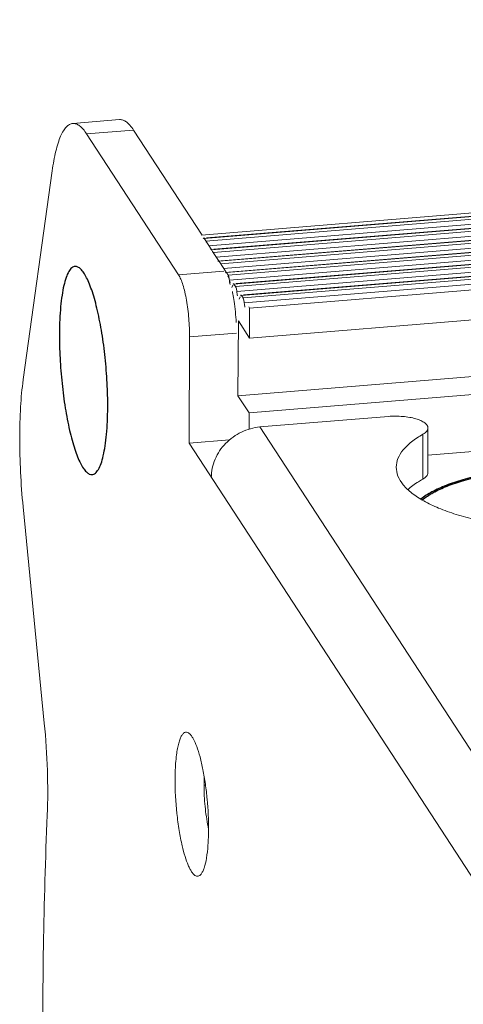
# Model space of a CAD drawing. Header units: millimetres. Extents: x 24895 to 26296, y -11704 to -10713.
# Tile 10 of 47: x 25765 to 25785, y -11367 to -11323. Entities that reach past the tile are written whole.
import ezdxf

# ---------------------------------------------------------------- set-up
doc = ezdxf.new("R2010")
doc.units = ezdxf.units.MM
doc.header["$LTSCALE"] = 50
doc.layers.get('0').update_dxf_attribs({"lineweight": 18})
doc.layers.add('02___PRT_ALL_AXES', color=7, linetype='Continuous')

msp = doc.modelspace()

# ---------------------------------------------------------------- linework, layer by layer
at = {"color": 7, "linetype": 'Continuous'}
for p, q in [((25772.789, -11332.447), (26185.226, -11298.637)), ((26185.479, -11298.773), (25772.913, -11332.594)), ((25772.989, -11332.709), (26185.554, -11298.888)), ((26185.457, -11298.757), (25773.011, -11332.568)), ((25773.119, -11332.922), (26185.606, -11299.108)), ((26185.812, -11299.284), (25773.247, -11333.105)), ((26185.79, -11299.267), (25773.345, -11333.078)), ((25773.322, -11333.22), (26185.887, -11299.399)), ((25773.452, -11333.433), (26185.939, -11299.618)), ((26186.145, -11299.794), (25773.58, -11333.615)), ((26186.123, -11299.778), (25773.678, -11333.589)), ((25773.655, -11333.73), (26186.22, -11299.909)), ((25773.785, -11333.944), (26186.273, -11300.129)), ((26186.478, -11300.305), (25773.913, -11334.126)), ((25773.988, -11334.241), (26186.553, -11300.42)), ((26186.456, -11300.289), (25774.011, -11334.1)), ((25774.041, -11334.461), (26186.606, -11300.64)), ((26186.811, -11300.816), (25774.246, -11334.637)), ((25774.321, -11334.752), (26186.887, -11300.931)), ((26186.79, -11300.799), (25774.344, -11334.61)), ((25774.374, -11334.971), (26186.939, -11301.15)), ((26187.145, -11301.326), (25774.58, -11335.147)), ((25774.655, -11335.262), (26187.22, -11301.442)), ((26187.123, -11301.31), (25774.677, -11335.121)), ((25774.707, -11335.482), (26187.272, -11301.661)), ((26187.515, -11301.895), (25774.95, -11335.716)), ((25774.943, -11337.057), (26187.509, -11303.236)), ((26186.991, -11305.824), (25774.426, -11339.645)), ((26187.491, -11306.59), (25774.926, -11340.411)), ((26180.962, -11309.673), (25782.941, -11342.302)), ((25767.019, -11327.44), (25769.121, -11327.267)), ((25767.642, -11327.908), (25769.744, -11327.736)), ((25771.766, -11334.228), (25767.642, -11327.908)), ((25766.099, -11329.558), (25764.797, -11338.92)), ((25772.913, -11332.594), (25772.902, -11332.581)), ((25772.957, -11332.661), (25772.923, -11332.609)), ((25773.247, -11333.105), (25773.235, -11333.092)), ((25773.291, -11333.172), (25773.257, -11333.12)), ((25773.58, -11333.615), (25773.569, -11333.603)), ((25773.624, -11333.683), (25773.59, -11333.63)), ((25771.766, -11334.228), (25773.795, -11334.062)), ((25773.913, -11334.126), (25773.902, -11334.113)), ((25773.988, -11334.241), (25773.913, -11334.126)), ((25774.192, -11334.693), (25774.147, -11334.798)), ((25774.246, -11334.637), (25774.235, -11334.624)), ((25774.321, -11334.752), (25774.246, -11334.637)), ((25774.58, -11335.147), (25774.568, -11335.135)), ((25774.526, -11335.204), (25774.48, -11335.308)), ((25774.655, -11335.262), (25774.58, -11335.147)), ((25774.95, -11335.716), (25774.913, -11335.658)), ((25774.95, -11335.716), (25774.943, -11337.057)), ((25774.444, -11336.291), (25774.426, -11339.645)), ((25774.943, -11337.057), (25774.444, -11336.291)), ((25772.255, -11337.006), (25774.357, -11336.834)), ((25772.231, -11341.769), (25772.255, -11337.006)), ((25774.426, -11339.645), (25774.926, -11340.411)), ((25774.926, -11340.411), (25774.922, -11341.138)), ((25781.174, -11340.571), (25775.413, -11341.043)), ((25775.413, -11341.043), (25787.88, -11360.151)), ((25782.947, -11341.089), (25782.937, -11343.101)), ((25774.045, -11341.62), (25772.231, -11341.769)), ((25782.719, -11341.37), (25782.709, -11343.382)), ((25772.231, -11341.769), (25787.808, -11365.644)), ((25764.793, -11344.628), (25765.742, -11354.312)), ((25772.969, -11357.094), (25772.908, -11357.099))]:
    msp.add_line(p, q, dxfattribs=at)
at = {"color": 3, "linetype": 'Continuous'}
for p, q in [((25772.816, -11332.445), (25769.744, -11327.736)), ((25772.923, -11332.609), (25772.899, -11332.572)), ((25773.257, -11333.12), (25772.957, -11332.661)), ((25773.59, -11333.63), (25773.291, -11333.172)), ((25773.867, -11334.056), (25773.624, -11333.683))]:
    msp.add_line(p, q, dxfattribs=at)
for centre, radius, start, end in [((25764.979, -11336.782), 9.376, 5.4879, 8.3989), ((25764.509, -11336.835), 9.848, 2.7206, 5.5322)]:
    msp.add_arc(centre, radius, start, end, dxfattribs=at)
at = {"color": 7, "linetype": 'Continuous'}
msp.add_arc((25779.403, -11357.652), 6.45, 191.71, 192.4065, dxfattribs=at)
for points, knots in [([(25767.019, -11327.44), (25766.968, -11327.444), (25766.859, -11327.48), (25766.716, -11327.602), (25766.585, -11327.784), (25766.464, -11328.028), (25766.354, -11328.331), (25766.213, -11328.843), (25766.14, -11329.262), (25766.099, -11329.558)], [0, 0, 0, 0, 0.063781, 0.138034, 0.229417, 0.341123, 0.474288, 0.628997, 1, 1, 1, 1]), ([(25767.642, -11327.908), (25767.594, -11327.834), (25767.499, -11327.703), (25767.342, -11327.547), (25767.183, -11327.453), (25767.07, -11327.435), (25767.019, -11327.44)], [0, 0, 0, 0, 0.326548, 0.594318, 0.812303, 1, 1, 1, 1]), ([(25772.902, -11332.581), (25772.898, -11332.578), (25772.882, -11332.576), (25772.876, -11332.59), (25772.873, -11332.597)], [0, 0, 0, 0, 0.410934, 1, 1, 1, 1]), ([(25773.01, -11332.759), (25773.007, -11332.749), (25773.001, -11332.732), (25772.993, -11332.716), (25772.989, -11332.709)], [0, 0, 0, 0, 0.563738, 1, 1, 1, 1]), ([(25773.235, -11333.092), (25773.231, -11333.089), (25773.215, -11333.087), (25773.209, -11333.101), (25773.206, -11333.108)], [0, 0, 0, 0, 0.410934, 1, 1, 1, 1]), ([(25773.343, -11333.27), (25773.34, -11333.26), (25773.334, -11333.243), (25773.326, -11333.226), (25773.322, -11333.22)], [0, 0, 0, 0, 0.563738, 1, 1, 1, 1]), ([(25773.569, -11333.602), (25773.564, -11333.599), (25773.548, -11333.597), (25773.542, -11333.612), (25773.539, -11333.619)], [0, 0, 0, 0, 0.410934, 1, 1, 1, 1]), ([(25773.677, -11333.781), (25773.674, -11333.771), (25773.667, -11333.754), (25773.659, -11333.737), (25773.655, -11333.73)], [0, 0, 0, 0, 0.563738, 1, 1, 1, 1]), ([(25772.255, -11337.006), (25772.257, -11336.73), (25772.232, -11336.178), (25772.149, -11335.506), (25772.049, -11335.006), (25771.966, -11334.691), (25771.876, -11334.434), (25771.805, -11334.287), (25771.766, -11334.228)], [0, 0, 0, 0, 0.291479, 0.581714, 0.713136, 0.829029, 0.925547, 1, 1, 1, 1]), ([(25773.902, -11334.113), (25773.898, -11334.11), (25773.881, -11334.108), (25773.875, -11334.122), (25773.872, -11334.129)], [0, 0, 0, 0, 0.410934, 1, 1, 1, 1]), ([(25774.01, -11334.291), (25774.007, -11334.281), (25774.001, -11334.264), (25773.993, -11334.248), (25773.988, -11334.241)], [0, 0, 0, 0, 0.563738, 1, 1, 1, 1]), ([(25774.235, -11334.624), (25774.231, -11334.621), (25774.215, -11334.619), (25774.209, -11334.633), (25774.206, -11334.64)], [0, 0, 0, 0, 0.410934, 1, 1, 1, 1]), ([(25774.343, -11334.802), (25774.34, -11334.792), (25774.334, -11334.775), (25774.326, -11334.758), (25774.321, -11334.752)], [0, 0, 0, 0, 0.563738, 1, 1, 1, 1]), ([(25774.568, -11335.135), (25774.564, -11335.131), (25774.548, -11335.129), (25774.542, -11335.144), (25774.539, -11335.151)], [0, 0, 0, 0, 0.410934, 1, 1, 1, 1]), ([(25774.676, -11335.313), (25774.673, -11335.303), (25774.667, -11335.286), (25774.659, -11335.269), (25774.655, -11335.262)], [0, 0, 0, 0, 0.563738, 1, 1, 1, 1]), ([(25764.797, -11338.92), (25764.741, -11339.325), (25764.662, -11340.2), (25764.626, -11341.584), (25764.666, -11343.081), (25764.742, -11344.108), (25764.793, -11344.628)], [0, 0, 0, 0, 0.214694, 0.460288, 0.726024, 1, 1, 1, 1]), ([(25782.947, -11341.089), (25782.947, -11341.048), (25782.915, -11340.956), (25782.796, -11340.845), (25782.62, -11340.748), (25782.39, -11340.667), (25782.118, -11340.606), (25781.815, -11340.567), (25781.496, -11340.554), (25781.281, -11340.562), (25781.174, -11340.571)], [0, 0, 0, 0, 0.062619, 0.141632, 0.243724, 0.368714, 0.512936, 0.67078, 0.835552, 1, 1, 1, 1]), ([(25775.413, -11341.043), (25775.126, -11341.067), (25774.555, -11341.224), (25773.84, -11341.739), (25773.354, -11342.46), (25773.232, -11343.025), (25773.23, -11343.301)], [0, 0, 0, 0, 0.252363, 0.507245, 0.75795, 1, 1, 1, 1]), ([(25782.719, -11341.37), (25782.753, -11341.351), (25782.814, -11341.311), (25782.888, -11341.242), (25782.936, -11341.168), (25782.947, -11341.114), (25782.947, -11341.089)], [0, 0, 0, 0, 0.311172, 0.575471, 0.799681, 1, 1, 1, 1]), ([(25782.719, -11341.37), (25782.54, -11341.471), (25782.22, -11341.677), (25781.832, -11342.04), (25781.584, -11342.429), (25781.524, -11342.711), (25781.523, -11342.843)], [0, 0, 0, 0, 0.31137, 0.575433, 0.799655, 1, 1, 1, 1]), ([(25781.523, -11342.843), (25781.522, -11342.978), (25781.583, -11343.268), (25781.838, -11343.668), (25782.24, -11344.041), (25782.779, -11344.388), (25783.448, -11344.703), (25784.232, -11344.98), (25785.118, -11345.215), (25785.744, -11345.336), (25786.07, -11345.388)], [0, 0, 0, 0, 0.073468, 0.156051, 0.253752, 0.369276, 0.503073, 0.654174, 0.820666, 1, 1, 1, 1]), ([(25765.742, -11354.312), (25765.811, -11355.02), (25765.902, -11356.394), (25765.903, -11357.771), (25765.875, -11358.436)], [0, 0, 0, 0, 0.516314, 1, 1, 1, 1]), ([(25771.671, -11355.734), (25771.683, -11355.64), (25771.709, -11355.465), (25771.762, -11355.225), (25771.824, -11355.029), (25771.894, -11354.878), (25771.972, -11354.773), (25772.066, -11354.716), (25772.171, -11354.725), (25772.228, -11354.765), (25772.255, -11354.79)], [0, 0, 0, 0, 0.214307, 0.400025, 0.55527, 0.679523, 0.774769, 0.84829, 0.916695, 1, 1, 1, 1]), ([(25772.255, -11354.79), (25772.285, -11354.817), (25772.344, -11354.886), (25772.461, -11355.071), (25772.596, -11355.39), (25772.739, -11355.858), (25772.866, -11356.422), (25772.972, -11357.057), (25773.076, -11357.956), (25773.109, -11358.643), (25773.107, -11359.1)], [0, 0, 0, 0, 0.027117, 0.060678, 0.147484, 0.258819, 0.390525, 0.537079, 0.692104, 1, 1, 1, 1]), ([(25771.608, -11356.802), (25771.608, -11356.705), (25771.614, -11356.349), (25771.637, -11355.992), (25771.671, -11355.734)], [0, 0, 0, 0, 0.271268, 1, 1, 1, 1]), ([(25772.908, -11357.099), (25772.908, -11357.07), (25772.909, -11356.958), (25772.913, -11356.847), (25772.917, -11356.764)], [0, 0, 0, 0, 0.257187, 1, 1, 1, 1]), ([(25771.928, -11359.822), (25771.874, -11359.592), (25771.781, -11359.107), (25771.648, -11358.101), (25771.605, -11357.322), (25771.608, -11356.802)], [0, 0, 0, 0, 0.233011, 0.48707, 1, 1, 1, 1]), ([(25773.088, -11358.961), (25773.026, -11358.659), (25772.938, -11358.04), (25772.906, -11357.416), (25772.908, -11357.099)], [0, 0, 0, 0, 0.492696, 1, 1, 1, 1]), ([(25765.875, -11358.436), (25765.707, -11362.351), (25765.593, -11370.447), (25765.991, -11382.815), (25766.94, -11395.461), (25767.934, -11403.91), (25768.523, -11408.094)], [0, 0, 0, 0, 0.236101, 0.487615, 0.74539, 1, 1, 1, 1]), ([(25773.107, -11359.1), (25773.106, -11359.33), (25773.092, -11359.754), (25773.03, -11360.327), (25772.945, -11360.724), (25772.853, -11360.961), (25772.8, -11361.051), (25772.771, -11361.086)], [0, 0, 0, 0, 0.337959, 0.625331, 0.848166, 0.932917, 1, 1, 1, 1]), ([(25772.196, -11360.687), (25772.142, -11360.561), (25772.042, -11360.275), (25771.965, -11359.983), (25771.928, -11359.822)], [0, 0, 0, 0, 0.454358, 1, 1, 1, 1]), ([(25772.771, -11361.086), (25772.738, -11361.128), (25772.671, -11361.185), (25772.563, -11361.18), (25772.487, -11361.14), (25772.412, -11361.069), (25772.338, -11360.969), (25772.264, -11360.839), (25772.219, -11360.741), (25772.196, -11360.687)], [0, 0, 0, 0, 0.18722, 0.269706, 0.363878, 0.48035, 0.624208, 0.797386, 1, 1, 1, 1])]:
    msp.add_open_spline(points, degree=3, knots=knots, dxfattribs=at)
at = {"color": 3, "linetype": 'Continuous'}
for points, knots in [([(25769.121, -11327.267), (25769.172, -11327.263), (25769.284, -11327.281), (25769.443, -11327.375), (25769.6, -11327.531), (25769.695, -11327.662), (25769.744, -11327.736)], [0, 0, 0, 0, 0.187697, 0.405682, 0.673452, 1, 1, 1, 1]), ([(25773.978, -11334.277), (25773.988, -11334.3), (25774.027, -11334.402), (25774.06, -11334.506), (25774.083, -11334.587)], [0, 0, 0, 0, 0.228206, 1, 1, 1, 1]), ([(25774.177, -11334.972), (25774.184, -11335.008), (25774.213, -11335.154), (25774.238, -11335.301), (25774.254, -11335.412)], [0, 0, 0, 0, 0.241153, 1, 1, 1, 1]), ([(25782.709, -11343.382), (25782.644, -11343.418), (25782.409, -11343.558), (25782.186, -11343.72), (25782.04, -11343.855)], [0, 0, 0, 0, 0.27075, 1, 1, 1, 1]), ([(25782.937, -11343.102), (25782.937, -11343.127), (25782.925, -11343.18), (25782.878, -11343.254), (25782.804, -11343.324), (25782.743, -11343.363), (25782.709, -11343.382)], [0, 0, 0, 0, 0.200319, 0.424529, 0.688828, 1, 1, 1, 1])]:
    msp.add_open_spline(points, degree=3, knots=knots, dxfattribs=at)
msp.add_open_spline([(25773.867, -11334.056), (25773.877, -11334.071), (25773.886, -11334.086), (25773.895, -11334.102)], degree=3, dxfattribs=at)
at = {"color": 7, "linetype": 'Continuous'}
for points in [[(25774.041, -11334.461), (25774.035, -11334.403), (25774.027, -11334.346), (25774.01, -11334.291)], [(25774.072, -11334.657), (25774.056, -11334.593), (25774.047, -11334.527), (25774.041, -11334.461)], [(25774.374, -11334.971), (25774.369, -11334.914), (25774.36, -11334.857), (25774.343, -11334.802)], [(25774.405, -11335.168), (25774.39, -11335.104), (25774.38, -11335.037), (25774.374, -11334.971)], [(25774.707, -11335.482), (25774.702, -11335.425), (25774.694, -11335.367), (25774.676, -11335.313)], [(25774.739, -11335.679), (25774.723, -11335.614), (25774.713, -11335.548), (25774.707, -11335.482)]]:
    msp.add_open_spline(points, degree=3, dxfattribs=at)
at = {"layer": '02___PRT_ALL_AXES', "color": 7, "linetype": 'Continuous'}
for points, knots in [([(25767.121, -11333.848), (25767.096, -11333.85), (25767.043, -11333.864), (25766.97, -11333.912), (25766.901, -11333.985), (25766.807, -11334.124), (25766.706, -11334.364), (25766.608, -11334.719), (25766.528, -11335.157), (25766.469, -11335.668), (25766.431, -11336.242), (25766.422, -11336.644), (25766.421, -11336.853)], [0, 0, 0, 0, 0.023912, 0.050282, 0.080934, 0.116979, 0.207182, 0.322537, 0.462081, 0.623586, 0.804123, 1, 1, 1, 1]), ([(25768.587, -11340.172), (25768.589, -11339.805), (25768.569, -11339.057), (25768.482, -11337.942), (25768.339, -11336.861), (25768.177, -11336.012), (25768.024, -11335.399), (25767.905, -11335.002), (25767.781, -11334.657), (25767.654, -11334.368), (25767.524, -11334.139), (25767.394, -11333.973), (25767.263, -11333.868), (25767.164, -11333.845), (25767.121, -11333.848)], [0, 0, 0, 0, 0.164844, 0.335081, 0.501131, 0.653664, 0.722208, 0.784357, 0.839345, 0.886583, 0.925728, 0.95685, 0.980787, 1, 1, 1, 1]), ([(25766.421, -11336.853), (25766.419, -11337.22), (25766.438, -11337.968), (25766.526, -11339.083), (25766.668, -11340.164), (25766.83, -11341.013), (25766.984, -11341.626), (25767.102, -11342.023), (25767.226, -11342.368), (25767.354, -11342.657), (25767.483, -11342.886), (25767.613, -11343.052), (25767.745, -11343.157), (25767.843, -11343.18), (25767.886, -11343.177)], [0, 0, 0, 0, 0.164844, 0.335081, 0.501131, 0.653664, 0.722208, 0.784357, 0.839345, 0.886583, 0.925728, 0.95685, 0.980787, 1, 1, 1, 1]), ([(25767.886, -11343.177), (25767.912, -11343.175), (25767.965, -11343.161), (25768.038, -11343.113), (25768.107, -11343.04), (25768.2, -11342.901), (25768.302, -11342.662), (25768.4, -11342.306), (25768.48, -11341.868), (25768.539, -11341.357), (25768.576, -11340.783), (25768.586, -11340.381), (25768.587, -11340.172)], [0, 0, 0, 0, 0.023912, 0.050282, 0.080934, 0.116979, 0.207182, 0.322537, 0.462081, 0.623586, 0.804123, 1, 1, 1, 1]), ([(25795.189, -11344.752), (25795.096, -11344.619), (25794.845, -11344.361), (25794.361, -11344.033), (25793.749, -11343.735), (25792.729, -11343.369), (25791.236, -11343.046), (25789.297, -11342.868), (25787.303, -11342.903), (25785.696, -11343.112), (25784.531, -11343.392), (25783.783, -11343.64), (25783.149, -11343.926), (25782.781, -11344.156), (25782.624, -11344.278)], [0, 0, 0, 0, 0.03665, 0.080522, 0.131937, 0.190551, 0.325728, 0.47656, 0.631045, 0.77668, 0.842606, 0.902309, 0.954924, 1, 1, 1, 1]), ([(25782.685, -11344.309), (25782.839, -11344.187), (25783.201, -11343.956), (25783.829, -11343.67), (25784.572, -11343.422), (25785.412, -11343.219), (25786.331, -11343.065), (25787.305, -11342.964), (25788.313, -11342.918), (25789.331, -11342.93), (25790.333, -11342.997), (25791.297, -11343.12), (25792.199, -11343.294), (25793.018, -11343.515), (25793.735, -11343.779), (25794.253, -11344.038), (25794.599, -11344.265), (25794.872, -11344.482), (25795.043, -11344.667), (25795.129, -11344.8)], [0, 0, 0, 0, 0.044915, 0.09748, 0.157256, 0.223364, 0.294627, 0.369656, 0.446929, 0.524843, 0.601775, 0.676134, 0.746419, 0.811283, 0.8696, 0.92057, 0.943195, 0.963919, 1, 1, 1, 1])]:
    msp.add_open_spline(points, degree=3, knots=knots, dxfattribs=at)

doc.saveas('drawing.dxf')
